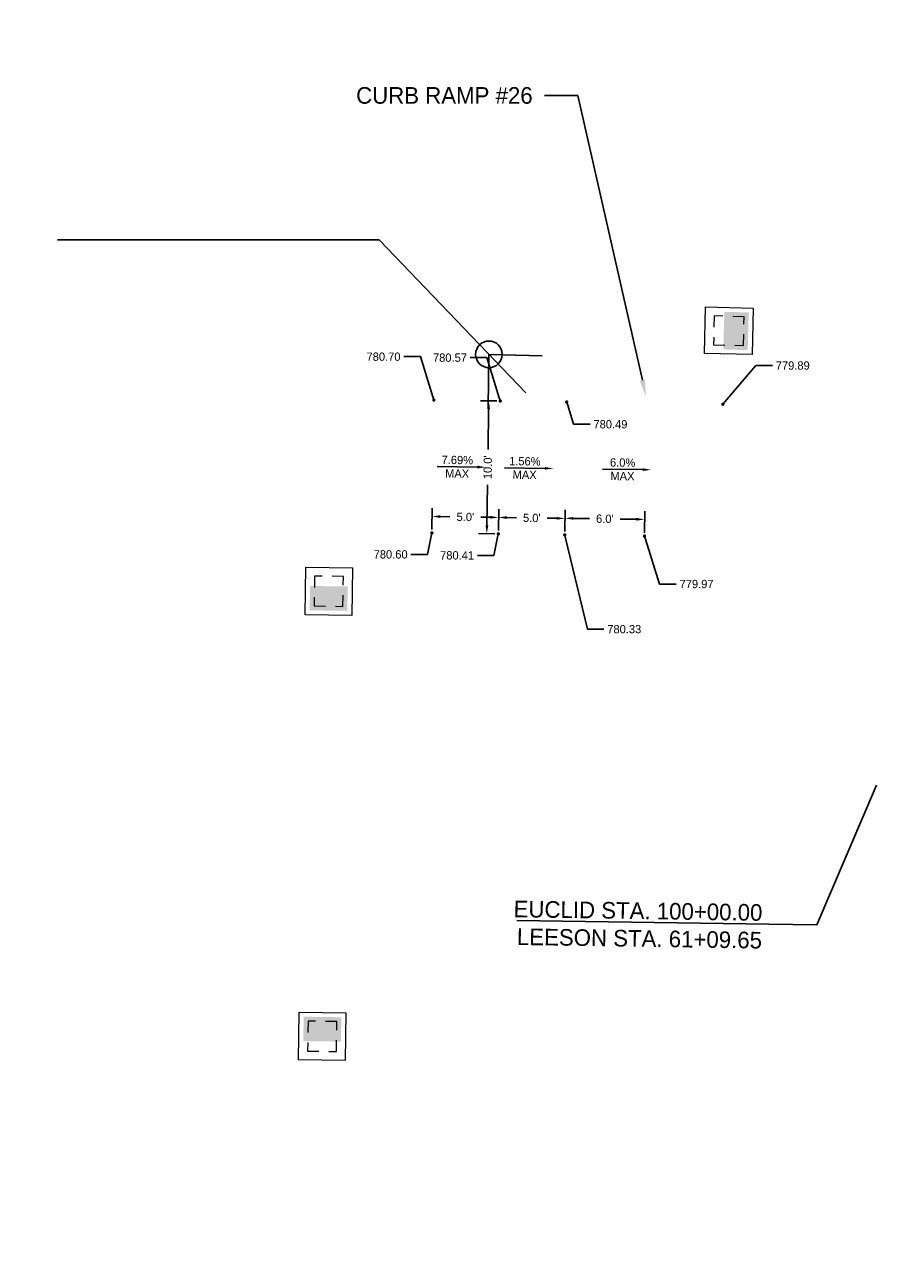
# Model space of a CAD drawing. Header units: feet. Extents: x 1384904 to 1390579, y 443400 to 444295.
# Tile 50 of 57: x 1389949 to 1390013, y 443902 to 443995. Entities that reach past the tile are written whole.
import ezdxf
from ezdxf import colors
from ezdxf.entities.mleader import LeaderData, LeaderLine
from ezdxf.math import Vec2, Vec3

# ---------------------------------------------------------------- set-up
doc = ezdxf.new("R2010")
doc.units = ezdxf.units.FT
doc.header["$MEASUREMENT"] = 0
doc.linetypes.add('drainage01', pattern=[1.6, 0.85, -0.75])
for name, color, linetype in [('DR_P_Cells', 1, 'Continuous'), ('DR_P_Storm_Sewer', 1, 'Continuous'), ('DT_P_Text', 3, 'Continuous'), ('PV_P_Text', 7, 'Continuous')]:
    doc.layers.add(name, color=color, linetype=linetype)
doc.styles.get("Standard").update_dxf_attribs({"font": 'font31.shx'})
doc.dimstyles.get("Standard").update_dxf_attribs({"dimtxt": 0.18, "dimasz": 0.18, "dimexe": 0.18, "dimexo": 0.0625, "dimgap": 0.09, "dimtad": 0, "dimtih": 1, "dimtoh": 1, "dimdec": 4, "dimzin": 0, "dimdsep": 46, "dimtxsty": 'Standard', "dimcen": 0.09, "dimadec": 0, "dimazin": 0, "dimtfac": 1, "dimtdec": 4, "dimtofl": 0, "dimtmove": 0, "dimatfit": 3, "dimfxl": 1, "dimtolj": 1, "dimtzin": 0, "dimarcsym": 0})

# ---------------------------------------------------------------- blocks, each defined once
blk = doc.blocks.new('CB3A-P')
at = {"layer": 'Defpoints', "color": 20, "linetype": 'drainage01', "lineweight": 0}
blk.add_lwpolyline([(1.083, 1.125), (-1.083, 1.125), (-1.083, -1.125), (1.083, -1.125), (1.083, 1.125)], close=True, dxfattribs=at)
at = {"layer": 'DR_P_Cells', "color": 1, "linetype": 'Continuous', "lineweight": 13, "flags": 128}
blk.add_lwpolyline([(-1.75, 1.792), (1.75, 1.792), (1.75, -1.792), (-1.75, -1.792), (-1.75, 1.792)], close=True, dxfattribs=at)
at = {"layer": 'DR_P_Cells', "color": 1, "linetype": 'Continuous', "lineweight": 0, "extrusion": (0, 0, -1)}
blk.add_solid([(1.417, 0.375), (-1.417, 0.375), (1.417, -1.458), (-1.417, -1.458)], dxfattribs=at)
blk = doc.blocks.new('_Dot')
at = {"color": 0, "linetype": 'ByBlock', "lineweight": -2}
blk.add_line((-0.5, 0), (-1, 0), dxfattribs=at)
at = {"color": 0, "linetype": 'ByBlock', "const_width": 0.5}
blk.add_lwpolyline([(-0.25, 0, 1), (0.25, 0, 1)], format="xyb", close=True, dxfattribs=at)
blk = doc.blocks.new('*D1041')
at = {"layer": 'Defpoints', "color": 0, "transparency": 16777216}
for p in [(1389995.49, 443958.139), (1389989.472, 443956.974), (1389995.471, 443956.886)]:
    blk.add_point(p, dxfattribs=at)
at = {"layer": 'PV_P_Text', "color": 0, "lineweight": -2, "transparency": 16777216}
for p, q in [((1389989.476, 443957.224), (1389989.5, 443958.852)), ((1389990.115, 443958.218), (1389991.33, 443958.2)), ((1389994.865, 443958.148), (1389993.65, 443958.166)), ((1389995.475, 443957.136), (1389995.499, 443958.764))]:
    blk.add_line(p, q, dxfattribs=at)
at = {"layer": 'PV_P_Text', "color": 0, "transparency": 16777216}
for points in [[(1389990.117, 443958.323), (1389990.114, 443958.114), (1389989.49, 443958.228)], [(1389994.866, 443958.253), (1389994.863, 443958.044), (1389995.49, 443958.139)]]:
    blk.add_solid(points, dxfattribs=at)
at = {"layer": 'PV_P_Text', "color": 0, "transparency": 16777216, "insert": (1389992.49, 443958.183), "char_height": 0.625, "attachment_point": 5, "rotation": 359.15596}
blk.add_mtext("\\A1;6.0'", dxfattribs=at)
blk = doc.blocks.new('*D1046')
at = {"layer": 'Defpoints', "color": 0, "transparency": 16777216}
for p in [(1389989.49, 443958.213), (1389984.472, 443957.048), (1389989.472, 443956.974)]:
    blk.add_point(p, dxfattribs=at)
at = {"layer": 'PV_P_Text', "color": 0, "lineweight": -2, "transparency": 16777216}
for p, q in [((1389984.476, 443957.298), (1389984.5, 443958.911)), ((1389985.116, 443958.277), (1389985.835, 443958.267)), ((1389988.865, 443958.222), (1389988.146, 443958.233)), ((1389989.476, 443957.224), (1389989.499, 443958.838))]:
    blk.add_line(p, q, dxfattribs=at)
at = {"layer": 'PV_P_Text', "color": 0, "transparency": 16777216}
for points in [[(1389985.117, 443958.381), (1389985.114, 443958.173), (1389984.491, 443958.286)], [(1389988.867, 443958.326), (1389988.864, 443958.118), (1389989.49, 443958.213)]]:
    blk.add_solid(points, dxfattribs=at)
at = {"layer": 'PV_P_Text', "color": 0, "transparency": 16777216, "insert": (1389986.99, 443958.25), "char_height": 0.625, "attachment_point": 5, "rotation": 359.15596}
blk.add_mtext("\\A1;5.0'", dxfattribs=at)
blk = doc.blocks.new('*D1054')
at = {"layer": 'Defpoints', "color": 0, "transparency": 16777216}
for p in [(1389983.752, 443967.059), (1389984.62, 443967.046), (1389984.472, 443957.048)]:
    blk.add_point(p, dxfattribs=at)
at = {"layer": 'PV_P_Text', "color": 0, "lineweight": -2, "transparency": 16777216}
for p, q in [((1389984.37, 443967.05), (1389983.128, 443967.068)), ((1389983.743, 443966.434), (1389983.698, 443963.391)), ((1389983.614, 443957.685), (1389983.659, 443960.729)), ((1389984.222, 443957.051), (1389982.98, 443957.07))]:
    blk.add_line(p, q, dxfattribs=at)
at = {"layer": 'PV_P_Text', "color": 0, "transparency": 16777216}
for points in [[(1389983.639, 443966.436), (1389983.847, 443966.433), (1389983.752, 443967.059)], [(1389983.51, 443957.687), (1389983.719, 443957.684), (1389983.605, 443957.06)]]:
    blk.add_solid(points, dxfattribs=at)
at = {"layer": 'PV_P_Text', "color": 0, "transparency": 16777216, "insert": (1389983.679, 443962.06), "char_height": 0.625, "attachment_point": 5, "rotation": 89.15596}
blk.add_mtext("\\A1;10.0'", dxfattribs=at)
blk = doc.blocks.new('*D1064')
at = {"layer": 'Defpoints', "color": 0, "transparency": 16777216}
for p in [(1387540.978, 443974.544), (1387672.964, 443972.599), (1387677.04, 443965.292), (1390194.578, 443935.45), (1387670.013, 443772.371)]:
    blk.add_point(p, dxfattribs=at)
at = {"layer": 'DT_P_Text', "color": 0, "lineweight": -2, "transparency": 16777216}
for start, end in [(324.33813, 350.58886), (277.72294, 301.58179)]:
    blk.add_arc((1387672.964, 443972.6), 8.368, start, end, dxfattribs=at)
at = {"layer": 'DT_P_Text', "color": 0, "transparency": 16777216}
for points in [[(1387681.011, 443971.25), (1387681.426, 443971.213), (1387681.33, 443972.476)], [(1387674.101, 443964.1), (1387674.076, 443964.516), (1387672.84, 443964.233)]]:
    blk.add_solid(points, dxfattribs=at)
at = {"layer": 'DT_P_Text', "color": 0, "transparency": 16777216, "insert": (1387678.793, 443966.596), "char_height": 1.25, "attachment_point": 5}
blk.add_mtext('\\A1;90°0\'0"', dxfattribs=at)
blk = doc.blocks.new('*D1065')
at = {"layer": 'Defpoints', "color": 0, "transparency": 16777216}
for p in [(1387895.133, 444137.116), (1387540.978, 443974.544), (1387898.945, 443973.296), (1387891.696, 443959.376), (1390194.578, 443935.45)]:
    blk.add_point(p, dxfattribs=at)
at = {"layer": 'DT_P_Text', "color": 0, "lineweight": -2, "transparency": 16777216}
for start, end in [(56.54595, 80.01082), (8.03728, 33.75153)]:
    blk.add_arc((1387891.89, 443969.374), 8.072, start, end, dxfattribs=at)
at = {"layer": 'DT_P_Text', "color": 0, "transparency": 16777216}
for points in [[(1387893.27, 443977.117), (1387893.31, 443977.531), (1387892.046, 443977.445)], [(1387900.09, 443970.516), (1387899.675, 443970.49), (1387899.961, 443969.255)]]:
    blk.add_solid(points, dxfattribs=at)
at = {"layer": 'DT_P_Text', "color": 0, "transparency": 16777216, "insert": (1387897.694, 443974.984), "char_height": 1.25, "attachment_point": 5}
blk.add_mtext('\\A1;89°44\'10"', dxfattribs=at)
blk = doc.blocks.new('*D1066')
at = {"layer": 'Defpoints', "color": 0, "transparency": 16777216}
for p in [(1388170.018, 444145.729), (1387540.978, 443974.544), (1388173.064, 443969.457), (1388165.387, 443955.345), (1390194.578, 443935.45)]:
    blk.add_point(p, dxfattribs=at)
at = {"layer": 'DT_P_Text', "color": 0, "lineweight": -2, "transparency": 16777216}
for start, end in [(55.6454, 80.17024), (7.59215, 34.10904)]:
    blk.add_arc((1388165.63, 443965.341), 8.497, start, end, dxfattribs=at)
at = {"layer": 'DT_P_Text', "color": 0, "transparency": 16777216}
for points in [[(1388167.06, 443973.507), (1388167.101, 443973.921), (1388165.837, 443973.836)], [(1388174.261, 443966.476), (1388173.845, 443966.452), (1388174.126, 443965.216)]]:
    blk.add_solid(points, dxfattribs=at)
at = {"layer": 'DT_P_Text', "color": 0, "transparency": 16777216, "insert": (1388171.755, 443971.231), "char_height": 1.25, "attachment_point": 5}
blk.add_mtext('\\A1;89°27\'2"', dxfattribs=at)
blk = doc.blocks.new('*D1067')
at = {"layer": 'Defpoints', "color": 0, "transparency": 16777216}
for p in [(1387540.978, 443974.544), (1388536.58, 443959.876), (1388529.293, 443955.832), (1390194.578, 443935.45), (1388524.619, 443400.178)]:
    blk.add_point(p, dxfattribs=at)
at = {"layer": 'DT_P_Text', "color": 0, "lineweight": -2, "transparency": 16777216}
for start, end in [(187.75776, 214.00324), (236.01864, 260.17396)]:
    blk.add_arc((1388536.58, 443959.876), 8.334, start, end, dxfattribs=at)
at = {"layer": 'DT_P_Text', "color": 0, "transparency": 16777216}
for points in [[(1388528.114, 443958.739), (1388528.53, 443958.764), (1388528.247, 443959.999)], [(1388535.177, 443951.872), (1388535.137, 443951.457), (1388536.402, 443951.544)]]:
    blk.add_solid(points, dxfattribs=at)
at = {"layer": 'DT_P_Text', "color": 0, "transparency": 16777216, "insert": (1388530.581, 443954.091), "char_height": 1.25, "attachment_point": 5}
blk.add_mtext('\\A1;89°37\'11"', dxfattribs=at)
blk = doc.blocks.new('*D1068')
at = {"layer": 'Defpoints', "color": 0, "transparency": 16777216}
for p in [(1388548.528, 444294.604), (1387540.978, 443974.544), (1388551.278, 443965.867), (1388540.113, 443949.824), (1390194.578, 443935.45)]:
    blk.add_point(p, dxfattribs=at)
at = {"layer": 'DT_P_Text', "color": 0, "lineweight": -2, "transparency": 16777216}
for start, end in [(51.55999, 82.8622), (4.89573, 37.08613)]:
    blk.add_arc((1388540.357, 443959.821), 12.483, start, end, dxfattribs=at)
at = {"layer": 'DT_P_Text', "color": 0, "transparency": 16777216}
for points in [[(1388541.893, 443971.999), (1388541.924, 443972.415), (1388540.662, 443972.3)], [(1388553.003, 443960.893), (1388552.586, 443960.879), (1388552.839, 443959.637)]]:
    blk.add_solid(points, dxfattribs=at)
at = {"layer": 'DT_P_Text', "color": 0, "transparency": 16777216, "insert": (1388549.355, 443968.473), "char_height": 1.25, "attachment_point": 5}
blk.add_mtext('\\A1;89°26\'46"', dxfattribs=at)
blk = doc.blocks.new('*D1069')
at = {"layer": 'Defpoints', "color": 0, "transparency": 16777216}
for p in [(1387540.978, 443974.544), (1388891.872, 443954.644), (1388895.842, 443947.513), (1390194.578, 443935.45), (1388883.325, 443416.879)]:
    blk.add_point(p, dxfattribs=at)
at = {"layer": 'DT_P_Text', "color": 0, "lineweight": -2, "transparency": 16777216}
for start, end in [(324.55029, 350.37077), (277.87464, 301.16142)]:
    blk.add_arc((1388891.872, 443954.642), 8.16, start, end, dxfattribs=at)
at = {"layer": 'DT_P_Text', "color": 0, "transparency": 16777216}
for points in [[(1388899.71, 443953.296), (1388900.125, 443953.258), (1388900.032, 443954.522)], [(1388893.003, 443946.351), (1388892.978, 443946.767), (1388891.743, 443946.483)]]:
    blk.add_solid(points, dxfattribs=at)
at = {"layer": 'DT_P_Text', "color": 0, "transparency": 16777216, "insert": (1388897.553, 443948.784), "char_height": 1.25, "attachment_point": 5}
blk.add_mtext('\\A1;90°3\'59"', dxfattribs=at)
blk = doc.blocks.new('*D1070')
at = {"layer": 'Defpoints', "color": 0, "transparency": 16777216}
for p in [(1389005.131, 444177.177), (1387540.978, 443974.544), (1389009.168, 443958.886), (1388998.333, 443943.075), (1390194.578, 443935.45)]:
    blk.add_point(p, dxfattribs=at)
at = {"layer": 'DT_P_Text', "color": 0, "lineweight": -2, "transparency": 16777216}
for start, end in [(51.70973, 82.38704), (5.10561, 36.7305)]:
    blk.add_arc((1388998.623, 443953.069), 12.043, start, end, dxfattribs=at)
at = {"layer": 'DT_P_Text', "color": 0, "transparency": 16777216}
for points in [[(1389000.202, 443964.799), (1389000.235, 443965.214), (1388998.973, 443965.107)], [(1389010.827, 443954.149), (1389010.41, 443954.133), (1389010.665, 443952.892)]]:
    blk.add_solid(points, dxfattribs=at)
at = {"layer": 'DT_P_Text', "color": 0, "transparency": 16777216, "insert": (1389007.323, 443961.397), "char_height": 1.25, "attachment_point": 5}
blk.add_mtext('\\A1;89°10\'51"', dxfattribs=at)
blk = doc.blocks.new('*D1071')
at = {"layer": 'Defpoints', "color": 0, "transparency": 16777216}
for p in [(1389529.023, 444160.851), (1387540.978, 443974.544), (1389519.597, 443952.651), (1389523.362, 443935.339), (1390194.578, 443935.45)]:
    blk.add_point(p, dxfattribs=at)
at = {"layer": 'DT_P_Text', "color": 0, "lineweight": -2, "transparency": 16777216}
for start, end in [(97.15241, 121.14493), (144.10974, 170.56542)]:
    blk.add_arc((1389523.613, 443945.335), 8.345, start, end, dxfattribs=at)
at = {"layer": 'DT_P_Text', "color": 0, "transparency": 16777216}
for points in [[(1389522.563, 443953.823), (1389522.584, 443953.407), (1389523.822, 443953.677)], [(1389515.588, 443946.684), (1389515.173, 443946.722), (1389515.269, 443945.458)]]:
    blk.add_solid(points, dxfattribs=at)
at = {"layer": 'DT_P_Text', "color": 0, "transparency": 16777216, "insert": (1389517.83, 443951.352), "char_height": 1.25, "attachment_point": 5}
blk.add_mtext('\\A1;90°35\'39"', dxfattribs=at)
blk = doc.blocks.new('_None')
blk = doc.blocks.new('*D1102')
at = {"layer": 'Defpoints', "color": 0, "transparency": 16777216}
for p in [(1389984.491, 443958.286), (1389979.473, 443957.121), (1389984.472, 443957.048)]:
    blk.add_point(p, dxfattribs=at)
at = {"layer": 'PV_P_Text', "color": 0, "lineweight": -2, "transparency": 16777216}
for p, q in [((1389979.477, 443957.371), (1389979.5, 443958.985)), ((1389980.116, 443958.351), (1389980.836, 443958.34)), ((1389983.866, 443958.296), (1389983.146, 443958.306)), ((1389984.476, 443957.298), (1389984.5, 443958.911))]:
    blk.add_line(p, q, dxfattribs=at)
at = {"layer": 'PV_P_Text', "color": 0, "transparency": 16777216}
for points in [[(1389980.118, 443958.455), (1389980.115, 443958.247), (1389979.491, 443958.36)], [(1389983.867, 443958.4), (1389983.864, 443958.192), (1389984.491, 443958.286)]]:
    blk.add_solid(points, dxfattribs=at)
at = {"layer": 'PV_P_Text', "color": 0, "transparency": 16777216, "insert": (1389981.991, 443958.323), "char_height": 0.625, "attachment_point": 5, "rotation": 359.15596}
blk.add_mtext("\\A1;5.0'", dxfattribs=at)

msp = doc.modelspace()

# ---------------------------------------------------------------- linework, layer by layer
at = {"layer": 'DT_P_Text'}
for points in [[(1389951.28712, 443979.17329), (1389975.49859, 443979.17329)], [(1389986.53525, 443967.67352), (1389975.49859, 443979.17329)], [(1389987.76414, 443970.45403), (1389983.76553, 443970.55946), (1389983.70661, 443966.5599)]]:
    msp.add_lwpolyline(points, dxfattribs=at)
msp.add_circle((1389983.76553, 443970.55946), 1, dxfattribs=at)
at = {"layer": 'PV_P_Text', "linetype": 'ByBlock', "lineweight": -2}
for points in [[(1389982.89552, 443962.07603), (1389979.86583, 443962.12067)], [(1389987.97494, 443961.98115), (1389984.94524, 443962.02578)], [(1389995.33643, 443961.88255), (1389992.30674, 443961.92718)]]:
    msp.add_lwpolyline(points, dxfattribs=at)
at = {"layer": 'PV_P_Text'}
for points in [[(1389982.89706, 443962.18019), (1389983.52046, 443962.06682), (1389982.89399, 443961.97188)], [(1389987.97647, 443962.0853), (1389988.59987, 443961.97194), (1389987.9734, 443961.87699)], [(1389995.33797, 443961.9867), (1389995.96136, 443961.87334), (1389995.3349, 443961.77839)]]:
    msp.add_solid(points, dxfattribs=at)

# ---------------------------------------------------------------- block references
at = {"layer": 'DR_P_Storm_Sewer', "color": 1}
for p, rotation in [((1390001.81859, 443972.33424, 780.398), 88.48961428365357), ((1389971.7132, 443952.73507, 780.57828), 359.1559593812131), ((1389971.21972, 443919.2387, 780.46848), 179.155961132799)]:
    msp.add_blockref('CB3A-P', p, dxfattribs=dict(at, rotation=rotation))

# ---------------------------------------------------------------- texts
at = {"layer": 'PV_P_Text', "char_height": 0.625, "attachment_point": 5, "rotation": 359.1559594}
for s, insert in [('7.69%', (1389981.38814, 443962.60467)), ('1.56%', (1389986.46755, 443962.50978)), ('6.0%', (1389993.82905, 443962.41118)), ('MAX', (1389981.37322, 443961.59203)), ('MAX', (1389986.45263, 443961.49715)), ('MAX', (1389993.81413, 443961.39855))]:
    msp.add_mtext(s, dxfattribs=dict(at, insert=insert))

# ---------------------------------------------------------------- dimensions: what is measured, and where the dimension line sits
at = {"layer": 'DT_P_Text'}
for base, line1, line2, picture, middle in [((1388551.27813, 443965.86722), ((1387540.978, 443974.544), (1390194.57763, 443935.45023)), ((1388540.11322, 443949.82405), (1388548.52762, 444294.60374)), '*D1068', (1388549.35503, 443968.47325)), ((1389009.16818, 443958.8865), ((1387540.978, 443974.544), (1390194.57763, 443935.45023)), ((1388998.33294, 443943.07455), (1389005.1309, 444177.17687)), '*D1070', (1389007.32318, 443961.39682)), ((1389519.59746, 443952.65059), ((1387540.978, 443974.544), (1390194.57763, 443935.45023)), ((1389523.36155, 443935.33874), (1389529.02312, 444160.85051)), '*D1071', (1389517.83048, 443951.35217)), ((1388173.06391, 443969.45743), ((1387540.978, 443974.544), (1390194.57763, 443935.45023)), ((1388165.38689, 443955.34459), (1388170.01841, 444145.72851)), '*D1066', (1388171.75473, 443971.23141)), ((1387898.94504, 443973.29609), ((1387540.978, 443974.544), (1390194.57763, 443935.45023)), ((1387891.69628, 443959.37596), (1387895.13342, 444137.11607)), '*D1065', (1387897.69389, 443974.98408)), ((1387677.04029, 443965.2921), ((1387670.0134, 443772.37098), (1387672.96367, 443972.59925)), ((1387540.978, 443974.544), (1390194.57763, 443935.45023)), '*D1064', (1387678.79269, 443966.5962)), ((1388529.29261, 443955.83234), ((1388524.61868, 443400.17799), (1388536.57959, 443959.87645)), ((1387540.978, 443974.544), (1390194.57763, 443935.45023)), '*D1067', (1388530.58119, 443954.09076)), ((1388895.84236, 443947.5127), ((1387540.978, 443974.544), (1390194.57763, 443935.45023)), ((1388883.32531, 443416.87915), (1388891.87229, 443954.64389)), '*D1069', (1388897.55345, 443948.78426))]:
    dim = msp.add_angular_dim_2l(base=base, line1=line1, line2=line2, dimstyle='Standard', override={"dimscale": 10, "dimtxt": 0.125, "dimasz": 0.125, "dimgap": 0.05, "dimaunit": 1, "dimadec": 3}, dxfattribs=at)
    dim.commit()
    dim.dimension.update_dxf_attribs({"geometry": picture, "text_midpoint": middle})
at = {"layer": 'PV_P_Text'}
for p1, p2, distance, picture, middle in [((1389984.47245, 443957.04758), (1389984.61976, 443967.0465), 0.86736, '*D1054', (1389983.67884, 443962.05982)), ((1389979.47299, 443957.12124), (1389984.47245, 443957.04758), 1.23903, '*D1102', (1389981.99097, 443958.32331)), ((1389984.47245, 443957.04758), (1389989.47191, 443956.97393), 1.23903, '*D1046', (1389986.99043, 443958.24965)), ((1389989.47191, 443956.97393), (1389995.47126, 443956.88555), 1.25376, '*D1041', (1389992.49005, 443958.18337))]:
    dim = msp.add_aligned_dim(p1=p1, p2=p2, distance=distance, text="<>'", dimstyle='Standard', override={"dimscale": 5, "dimtxt": 0.125, "dimasz": 0.125, "dimexe": 0.125, "dimexo": 0.05, "dimgap": 0.05, "dimtih": 0, "dimtoh": 0, "dimdec": 1}, dxfattribs=at)
    dim.commit()
    dim.dimension.update_dxf_attribs({"geometry": picture, "text_midpoint": middle})

# ---------------------------------------------------------------- leaders
at = {"layer": 'DT_P_Text'}
ml = msp.add_multileader_mtext('Standard', dxfattribs=at)
ml.set_content('CURB RAMP #26', color=256)
ml.set_leader_properties()
ml.build(insert=Vec2(0, 0))
ml.multileader.update_dxf_attribs({"text_right_attachment_type": 2, "dogleg_length": 0.25, "arrow_head_size": 1.25, "scale": 10})
ctx = ml.context
ctx.base_point, ctx.scale, ctx.char_height, ctx.arrow_head_size, ctx.landing_gap_size, ctx.plane_origin = Vec3(1389971.7511, 443990.04281), 10, 1.25, 1.25, 0.9, Vec3(1389995.58577, 443967.385)
ctx.right_attachment, ctx.text_align_type = 2, 2
notes = []
notes.append((ctx, [(0, (1, 1, 0), (1389990.45586, 443990.04281), (-1, 0), 2.5, [(0, [(1389995.58577, 443967.385)], 0, [])])]))
ctx.mtext.insert, ctx.mtext.alignment, ctx.mtext.flow_direction = Vec3(1389987.05586, 443990.66781), 3, 5
ml = msp.add_multileader_mtext('Standard', dxfattribs=at)
ml.set_content('EUCLID STA. 100+00.00\\PLEESON STA. 61+09.65', color=256)
ml.set_leader_properties()
ml.set_arrow_properties(name='NONE')
ml.build(insert=Vec2(0, 0))
ml.multileader.update_dxf_attribs({"text_left_attachment_type": 6, "text_right_attachment_type": 6, "dogleg_length": 0.36, "arrow_head_size": 1.8, "scale": 10})
ctx = ml.context
ctx.base_point, ctx.scale, ctx.char_height, ctx.arrow_head_size, ctx.landing_gap_size, ctx.plane_origin, ctx.plane_x_axis, ctx.plane_y_axis = Vec3(1389981.97033, 443928.00849, 780.5878), 10, 1.25, 1.8, 0.5, Vec3(1390013.14975, 443938.17855, 780.5878), Vec3(0.9998915, -0.01473075), Vec3(0.01473075, 0.9998915)
ctx.left_attachment, ctx.right_attachment, ctx.text_align_type = 6, 6, 2
notes.append((ctx, [(1, (1, 1, 0), (1390008.43253, 443927.61864, 780.5878), (-0.9998915, 0.01473075), 3.6, [(0, [(1390012.94261, 443938.13323, 780.5878)], 0, [])])]))
ctx.mtext.insert, ctx.mtext.text_direction, ctx.mtext.rotation, ctx.mtext.alignment, ctx.mtext.flow_direction = Vec3(1390004.35508, 443929.17887, 780.5878), Vec3(0.9998915, -0.01473075), 6.26845402, 3, 5
at = {"layer": 'PV_P_Text'}
ml = msp.add_multileader_mtext('Standard', dxfattribs=at)
ml.set_content('780.70', color=256)
ml.set_leader_properties()
ml.set_arrow_properties(name='DOT')
ml.build(insert=Vec2(0, 0))
ml.multileader.update_dxf_attribs({"text_right_attachment_type": 2, "dogleg_length": 0.25, "arrow_head_size": 0.25, "scale": 5})
ctx = ml.context
ctx.base_point, ctx.scale, ctx.char_height, ctx.arrow_head_size, ctx.landing_gap_size, ctx.plane_origin = Vec3(1389973.76213, 443970.38476), 5, 0.625, 0.25, 0.25, Vec3(1389979.82021, 443967.11241)
ctx.right_attachment, ctx.text_align_type = 2, 2
notes.append((ctx, [(0, (1, 1, 0), (1389978.61232, 443970.38476), (-1, 0), 1.25, [(0, [(1389979.6203, 443967.12015)], 0, [])])]))
ctx.mtext.insert, ctx.mtext.alignment, ctx.mtext.flow_direction = Vec3(1389977.11232, 443970.69726), 3, 5
ml = msp.add_multileader_mtext('Standard', dxfattribs=at)
ml.set_content('780.57', color=256)
ml.set_leader_properties()
ml.set_arrow_properties(name='DOT')
ml.build(insert=Vec2(0, 0))
ml.multileader.update_dxf_attribs({"text_right_attachment_type": 2, "dogleg_length": 0.25, "arrow_head_size": 0.25, "scale": 5})
ctx = ml.context
ctx.base_point, ctx.scale, ctx.char_height, ctx.arrow_head_size, ctx.landing_gap_size, ctx.plane_origin = Vec3(1389978.74174, 443970.3111), 5, 0.625, 0.25, 0.25, Vec3(1389984.81967, 443967.03875)
ctx.right_attachment, ctx.text_align_type = 2, 2
notes.append((ctx, [(0, (1, 1, 0), (1389983.61178, 443970.3111), (-1, 0), 1.25, [(0, [(1389984.61976, 443967.0465)], 0, [])])]))
ctx.mtext.insert, ctx.mtext.alignment, ctx.mtext.flow_direction = Vec3(1389982.11178, 443970.6236), 3, 5
ml = msp.add_multileader_mtext('Standard', dxfattribs=at)
ml.set_content('779.89', color=256)
ml.set_leader_properties()
ml.set_arrow_properties(name='DOT')
ml.build(insert=Vec2(0, 0))
ml.multileader.update_dxf_attribs({"text_right_attachment_type": 2, "dogleg_length": 0.25, "arrow_head_size": 0.25, "scale": 5})
ctx = ml.context
ctx.base_point, ctx.scale, ctx.char_height, ctx.arrow_head_size, ctx.landing_gap_size, ctx.plane_origin = Vec3(1390005.10101, 443969.71699), 5, 0.625, 0.25, 0.25, Vec3(1390005.70794, 443966.72354)
ctx.right_attachment = 2
notes.append((ctx, [(1, (1, 1, 0), (1390003.85101, 443969.71699), (1, 0), 1.25, [(0, [(1390001.3685, 443966.79975)], 0, [])])]))
ctx.mtext.insert, ctx.mtext.flow_direction = Vec3(1390005.35101, 443970.02949), 5
ml = msp.add_multileader_mtext('Standard', dxfattribs=at)
ml.set_content('780.49', color=256)
ml.set_leader_properties()
ml.set_arrow_properties(name='DOT')
ml.build(insert=Vec2(0, 0))
ml.multileader.update_dxf_attribs({"text_right_attachment_type": 2, "dogleg_length": 0.25, "arrow_head_size": 0.25, "scale": 5})
ctx = ml.context
ctx.base_point, ctx.scale, ctx.char_height, ctx.arrow_head_size, ctx.landing_gap_size, ctx.plane_origin = Vec3(1389991.38174, 443965.29615), 5, 0.625, 0.25, 0.25, Vec3(1389989.61922, 443966.97284)
ctx.right_attachment = 2
notes.append((ctx, [(1, (1, 1, 0), (1389990.13174, 443965.29615), (1, 0), 1.25, [(0, [(1389989.61922, 443966.97284)], 0, [])])]))
ctx.mtext.insert, ctx.mtext.flow_direction = Vec3(1389991.63174, 443965.60865), 5
ml = msp.add_multileader_mtext('Standard', dxfattribs=at)
ml.set_content('780.60', color=256)
ml.set_leader_properties()
ml.set_arrow_properties(name='DOT')
ml.build(insert=Vec2(0, 0))
ml.multileader.update_dxf_attribs({"text_right_attachment_type": 2, "dogleg_length": 0.25, "arrow_head_size": 0.25, "scale": 5})
ctx = ml.context
ctx.base_point, ctx.scale, ctx.char_height, ctx.arrow_head_size, ctx.landing_gap_size, ctx.plane_origin = Vec3(1389974.27724, 443955.5071), 5, 0.625, 0.25, 0.25, Vec3(1389979.47299, 443957.12124)
ctx.right_attachment, ctx.text_align_type = 2, 2
notes.append((ctx, [(0, (1, 1, 0), (1389979.14728, 443955.5071), (-1, 0), 1.25, [(0, [(1389979.47299, 443957.12124)], 0, [])])]))
ctx.mtext.insert, ctx.mtext.alignment, ctx.mtext.flow_direction = Vec3(1389977.64728, 443955.8196), 3, 5
ml = msp.add_multileader_mtext('Standard', dxfattribs=at)
ml.set_content('780.41', color=256)
ml.set_leader_properties()
ml.set_arrow_properties(name='DOT')
ml.build(insert=Vec2(0, 0))
ml.multileader.update_dxf_attribs({"text_right_attachment_type": 2, "dogleg_length": 0.25, "arrow_head_size": 0.25, "scale": 5})
ctx = ml.context
ctx.base_point, ctx.scale, ctx.char_height, ctx.arrow_head_size, ctx.landing_gap_size, ctx.plane_origin = Vec3(1389979.51975, 443955.43344), 5, 0.625, 0.25, 0.25, Vec3(1389984.47245, 443957.04758)
ctx.right_attachment, ctx.text_align_type = 2, 2
notes.append((ctx, [(0, (1, 1, 0), (1389984.14673, 443955.43344), (-1, 0), 1.25, [(0, [(1389984.47245, 443957.04758)], 0, [])])]))
ctx.mtext.insert, ctx.mtext.alignment, ctx.mtext.flow_direction = Vec3(1389982.64673, 443955.74594), 3, 5
ml = msp.add_multileader_mtext('Standard', dxfattribs=at)
ml.set_content('780.33', color=256)
ml.set_leader_properties()
ml.set_arrow_properties(name='DOT')
ml.build(insert=Vec2(0, 0))
ml.multileader.update_dxf_attribs({"text_right_attachment_type": 2, "dogleg_length": 0.25, "arrow_head_size": 0.25, "scale": 5})
ctx = ml.context
ctx.base_point, ctx.scale, ctx.char_height, ctx.arrow_head_size, ctx.landing_gap_size, ctx.plane_origin = Vec3(1389992.42164, 443949.87998), 5, 0.625, 0.25, 0.25, Vec3(1389988.16494, 443956.99318)
ctx.right_attachment = 2
notes.append((ctx, [(1, (1, 1, 0), (1389991.17164, 443949.87998), (1, 0), 1.25, [(0, [(1389989.47191, 443956.97393)], 0, [])])]))
ctx.mtext.insert, ctx.mtext.flow_direction = Vec3(1389992.67164, 443950.19248), 5
ml = msp.add_multileader_mtext('Standard', dxfattribs=at)
ml.set_content('779.97', color=256)
ml.set_leader_properties()
ml.set_arrow_properties(name='DOT')
ml.build(insert=Vec2(0, 0))
ml.multileader.update_dxf_attribs({"text_right_attachment_type": 2, "dogleg_length": 0.25, "arrow_head_size": 0.25, "scale": 5})
ctx = ml.context
ctx.base_point, ctx.scale, ctx.char_height, ctx.arrow_head_size, ctx.landing_gap_size, ctx.plane_origin = Vec3(1389997.8632, 443953.27751), 5, 0.625, 0.25, 0.25, Vec3(1389995.47126, 443956.88555)
ctx.right_attachment = 2
notes.append((ctx, [(1, (1, 1, 0), (1389996.6132, 443953.27751), (1, 0), 1.25, [(0, [(1389995.47126, 443956.88555)], 0, [])])]))
ctx.mtext.insert, ctx.mtext.flow_direction = Vec3(1389998.1132, 443953.59001), 5
for ctx, leaders in notes:
    for number, flags, end, landing, length, lines in leaders:
        leader = LeaderData()
        leader.index, (leader.has_last_leader_line, leader.has_dogleg_vector, leader.attachment_direction) = number, flags
        leader.last_leader_point, leader.dogleg_vector, leader.dogleg_length = Vec3(end), Vec3(landing), length
        for number, points, colour, breaks in lines:
            line = LeaderLine()
            line.index, line.vertices, line.color, line.breaks = number, Vec3.list(points), colors.encode_raw_color(colour), breaks
            leader.lines.append(line)
        ctx.leaders.append(leader)

doc.saveas('drawing.dxf')
